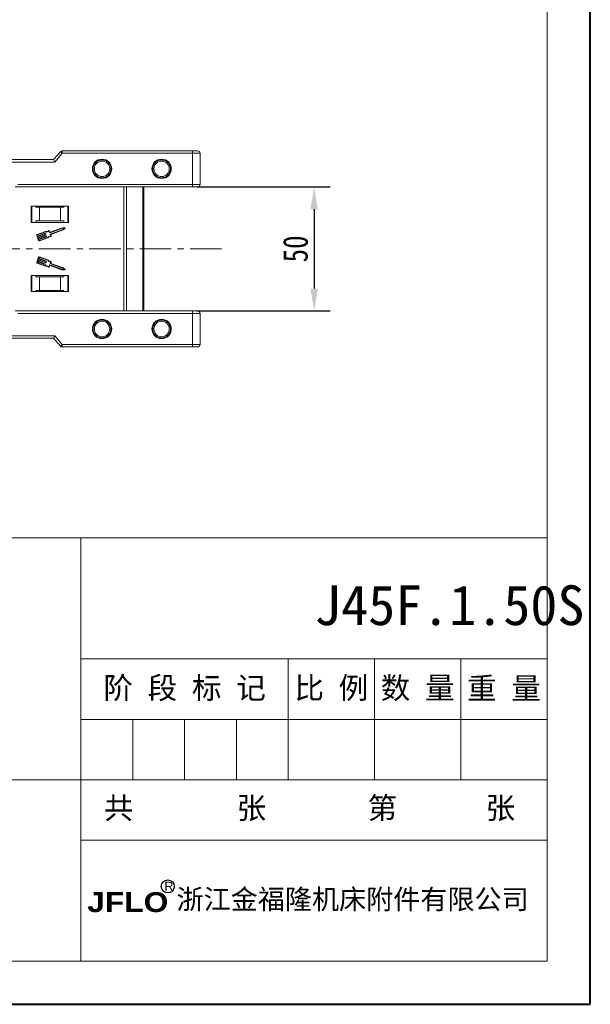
# Model space of a CAD drawing. Header units: millimetres. Extents: x 4016 to 5477, y 50 to 1083.
# Tile 15 of 42: x 5247 to 5477, y 50 to 447. Entities that reach past the tile are written whole.
import ezdxf

# ---------------------------------------------------------------- set-up
doc = ezdxf.new("R2010")
doc.units = ezdxf.units.MM
doc.linetypes.add('CENTER2', pattern=[28.575, 19.05, -3.175, 3.175, -3.175])
doc.linetypes.add('CENTERX2', pattern=[20.32, 12.7, -2.54, 2.54, -2.54])
doc.layers.add('标注', color=1, linetype='Continuous', lineweight=13)
doc.layers.add('标注线', color=7, linetype='Continuous', lineweight=15)
doc.styles.get("Standard").update_dxf_attribs({"font": '仿宋_GB2312.ttf', "width": 0.8})
doc.styles.add('样式 6', font='仿宋_GB2312.ttf')
doc.dimstyles.new('副本 ISO-45.1', dxfattribs={"dimtxt": 10, "dimasz": 9, "dimexe": 6.5, "dimexo": 0.625, "dimgap": 2.5, "dimtad": 1, "dimdsep": 46, "dimtxsty": 'Standard', "dimcen": 2.5, "dimadec": 0, "dimazin": 0, "dimtfac": 1, "dimtmove": 0, "dimatfit": 3, "dimfxl": 0, "dimarcsym": 0})

# ---------------------------------------------------------------- blocks, each defined once
blk = doc.blocks.new('*D1783')
at = {"color": 0, "lineweight": -2}
for p, q in [((5318.43, 379.42), (5372.27, 379.42)), ((5365.77, 370.42), (5365.77, 338.42)), ((5318.43, 329.42), (5372.27, 329.42))]:
    blk.add_line(p, q, dxfattribs=at)
at = {"color": 0, "lineweight": 9}
for points in [[(5364.27, 370.42), (5367.27, 370.42), (5365.77, 379.42)], [(5364.27, 338.42), (5367.27, 338.42), (5365.77, 329.42)]]:
    blk.add_solid(points, dxfattribs=at)
at = {"layer": 'Defpoints', "color": 0, "lineweight": 9}
for p in [(5317.81, 379.42), (5317.81, 329.42), (5365.77, 329.42)]:
    blk.add_point(p, dxfattribs=at)
at = {"color": 0, "lineweight": 9, "insert": (5358.27, 354.42), "char_height": 10, "attachment_point": 5, "rotation": 90}
blk.add_mtext('50', dxfattribs=at)

msp = doc.modelspace()

# ---------------------------------------------------------------- linework, layer by layer
at = {"color": 7, "lineweight": 40}
for p, q in [((5477.036, 50.16), (5477.036, 1083.174)), ((4016.208, 50.16), (5477.036, 50.16))]:
    msp.add_line(p, q, dxfattribs=at)
at = {"color": 7, "lineweight": 13}
for p, q in [((5459.645, 67.551), (5459.645, 1065.783)), ((4680.485, 237.981), (5459.645, 237.981)), ((4833.576, 67.551), (5459.645, 67.551))]:
    msp.add_line(p, q, dxfattribs=at)
at = {"color": 7, "linetype": 'Continuous', "lineweight": 15}
for p, q in [((5263.506, 393.569), (5260.805, 390.419)), ((5261.265, 389.419), (5264.265, 392.919)), ((5264.265, 392.919), (5263.506, 393.569)), ((5264.265, 392.919), (5264.265, 393.919)), ((5316.805, 393.919), (5264.265, 393.919)), ((5264.265, 392.919), (5316.805, 392.919)), ((5316.805, 393.919), (5316.805, 392.919)), ((5316.805, 392.919), (5316.805, 380.419)), ((5319.805, 392.919), (5316.805, 392.919)), ((5319.805, 380.419), (5319.805, 392.919)), ((5260.805, 390.419), (5225.805, 390.419)), ((5225.805, 389.419), (5261.265, 389.419)), ((5260.805, 390.419), (5261.265, 389.419)), ((5245.25, 379.419), (5316.805, 379.419)), ((5316.805, 380.419), (5246.368, 380.419)), ((5289.096, 379.419), (5289.096, 341.919)), ((5290.096, 341.919), (5290.096, 379.419)), ((5296.796, 341.919), (5296.796, 379.419)), ((5297.096, 341.919), (5297.096, 379.419)), ((5316.805, 380.419), (5316.805, 379.419)), ((5319.805, 380.419), (5316.805, 380.419)), ((5266.805, 371.619), (5251.805, 371.619)), ((5251.805, 371.619), (5251.805, 365.119)), ((5252.055, 365.119), (5252.055, 371.619)), ((5253.692, 371.219), (5253.692, 371.619)), ((5253.692, 371.219), (5255.055, 371.219)), ((5255.055, 371.219), (5255.055, 365.719)), ((5263.555, 371.219), (5255.055, 371.219)), ((5263.555, 365.719), (5263.555, 371.219)), ((5263.555, 371.219), (5264.919, 371.219)), ((5264.919, 371.619), (5264.919, 371.219)), ((5266.555, 371.619), (5266.555, 365.119)), ((5266.805, 365.119), (5266.805, 371.619)), ((5251.805, 365.119), (5266.805, 365.119)), ((5253.692, 365.719), (5253.692, 365.119)), ((5255.055, 365.719), (5253.692, 365.719)), ((5263.555, 365.719), (5255.055, 365.719)), ((5264.919, 365.719), (5263.555, 365.719)), ((5264.919, 365.119), (5264.919, 365.719)), ((5289.096, 366.919), (5289.096, 329.419)), ((5290.096, 329.419), (5290.096, 366.919)), ((5296.796, 329.419), (5296.796, 366.919)), ((5297.096, 329.419), (5297.096, 366.919)), ((5257.577, 361.432), (5254.18, 360.191)), ((5254.242, 360.02), (5257.586, 361.241)), ((5258.939, 361.564), (5259.181, 360.902)), ((5259.29, 361.136), (5259.064, 361.756)), ((5259.24, 360.875), (5264.401, 362.76)), ((5264.373, 362.944), (5259.349, 361.109)), ((5264.588, 362.246), (5259.428, 360.361)), ((5259.619, 360.236), (5264.686, 362.088)), ((5265.323, 362.895), (5264.373, 362.944)), ((5264.401, 362.76), (5265.099, 362.724)), ((5265.099, 362.724), (5264.588, 362.246)), ((5264.686, 362.088), (5265.381, 362.738)), ((5254.016, 359.84), (5254.768, 357.784)), ((5254.313, 359.56), (5254.188, 359.903)), ((5257.418, 360.694), (5254.313, 359.56)), ((5254.376, 359.389), (5257.481, 360.523)), ((5254.532, 358.96), (5254.376, 359.389)), ((5257.637, 360.095), (5254.532, 358.96)), ((5254.595, 358.789), (5257.7, 359.924)), ((5254.751, 358.361), (5254.595, 358.789)), ((5257.856, 359.495), (5254.751, 358.361)), ((5254.814, 358.189), (5257.919, 359.324)), ((5254.939, 357.847), (5254.814, 358.189)), ((5258.4, 359.014), (5255.056, 357.792)), ((5255.118, 357.621), (5258.516, 358.862)), ((5257.508, 360.582), (5257.476, 360.667)), ((5257.727, 359.982), (5257.696, 360.068)), ((5257.946, 359.382), (5257.915, 359.468)), ((5259.4, 360.302), (5259.642, 359.64)), ((5259.861, 359.574), (5259.619, 360.236)), ((5254.768, 351.053), (5254.016, 348.997)), ((5254.313, 349.277), (5254.188, 348.935)), ((5257.418, 348.143), (5254.313, 349.277)), ((5254.532, 349.877), (5254.376, 349.449)), ((5254.376, 349.449), (5257.481, 348.314)), ((5257.637, 348.742), (5254.532, 349.877)), ((5254.751, 350.477), (5254.595, 350.048)), ((5254.595, 350.048), (5257.7, 348.914)), ((5257.856, 349.342), (5254.751, 350.477)), ((5254.939, 350.99), (5254.814, 350.648)), ((5254.814, 350.648), (5257.919, 349.513)), ((5258.4, 349.823), (5255.056, 351.045)), ((5258.516, 349.975), (5255.118, 351.216)), ((5257.946, 349.455), (5257.915, 349.369)), ((5259.4, 348.535), (5259.642, 349.197)), ((5259.619, 348.601), (5259.861, 349.264)), ((5254.18, 348.646), (5257.577, 347.405)), ((5254.242, 348.818), (5257.586, 347.596)), ((5257.508, 348.256), (5257.476, 348.17)), ((5257.727, 348.855), (5257.696, 348.77)), ((5258.939, 347.273), (5259.181, 347.935)), ((5259.064, 347.082), (5259.29, 347.702)), ((5259.24, 347.963), (5264.401, 346.077)), ((5259.349, 347.729), (5264.373, 345.893)), ((5264.588, 346.591), (5259.428, 348.477)), ((5264.686, 346.75), (5259.619, 348.601)), ((5264.373, 345.893), (5265.323, 345.942)), ((5264.401, 346.077), (5265.099, 346.113)), ((5265.099, 346.113), (5264.588, 346.591)), ((5265.381, 346.1), (5264.686, 346.75)), ((5266.805, 343.719), (5251.805, 343.719)), ((5251.805, 343.719), (5251.805, 337.219)), ((5252.055, 337.219), (5252.055, 343.719)), ((5253.692, 343.719), (5253.692, 343.119)), ((5253.692, 343.119), (5255.055, 343.119)), ((5255.055, 343.119), (5255.055, 337.619)), ((5255.055, 343.119), (5263.555, 343.119)), ((5263.555, 337.619), (5263.555, 343.119)), ((5263.555, 343.119), (5264.919, 343.119)), ((5264.919, 343.119), (5264.919, 343.719)), ((5266.555, 343.719), (5266.555, 337.219)), ((5266.805, 337.219), (5266.805, 343.719)), ((5251.805, 337.219), (5266.805, 337.219)), ((5255.055, 337.619), (5253.692, 337.619)), ((5253.692, 337.219), (5253.692, 337.619)), ((5255.055, 337.619), (5263.555, 337.619)), ((5264.919, 337.619), (5263.555, 337.619)), ((5264.919, 337.619), (5264.919, 337.219)), ((5316.805, 329.419), (5245.25, 329.419)), ((5316.805, 328.419), (5316.805, 329.419)), ((5246.368, 328.419), (5316.805, 328.419)), ((5316.805, 328.419), (5316.805, 315.919)), ((5316.805, 328.419), (5319.805, 328.419)), ((5319.805, 315.919), (5319.805, 328.419)), ((5261.265, 319.419), (5225.805, 319.419)), ((5225.805, 318.419), (5260.805, 318.419)), ((5260.805, 318.419), (5261.265, 319.419)), ((5260.805, 318.419), (5263.506, 315.268)), ((5264.265, 315.919), (5261.265, 319.419)), ((5263.506, 315.268), (5264.265, 315.919)), ((5316.805, 315.919), (5264.265, 315.919)), ((5264.265, 315.919), (5264.265, 314.919)), ((5264.265, 314.919), (5316.805, 314.919)), ((5316.805, 314.919), (5316.805, 315.919)), ((5316.805, 315.919), (5319.805, 315.919))]:
    msp.add_line(p, q, dxfattribs=at)
at = {"color": 1, "linetype": 'CENTERX2', "lineweight": 13}
msp.add_line((5328.502, 354.419), (4492.45, 354.419), dxfattribs=at)
at = {"color": 7, "lineweight": 15}
for p, q in [((5271.825, 67.551), (5271.825, 237.981)), ((5271.825, 189.287), (5459.645, 189.287)), ((5355.3, 140.592), (5355.3, 189.287)), ((5390.082, 140.592), (5390.082, 189.287)), ((5424.864, 140.592), (5424.864, 189.287)), ((5271.825, 164.94), (5459.645, 164.94)), ((5292.694, 140.592), (5292.694, 164.94)), ((5313.563, 140.592), (5313.563, 164.94)), ((5334.432, 140.592), (5334.432, 164.94)), ((4833.576, 140.592), (5247.478, 140.592)), ((5247.478, 140.592), (5459.645, 140.592)), ((5271.825, 116.245), (5459.645, 116.245))]:
    msp.add_line(p, q, dxfattribs=at)
at = {"color": 7, "linetype": 'Continuous', "lineweight": 15}
for centre, radius in [((5280.305, 386.669), 3.9), ((5280.305, 386.669), 3.1), ((5304.305, 386.669), 3.9), ((5304.305, 386.669), 3.1), ((5280.305, 322.169), 3.9), ((5280.305, 322.169), 3.1), ((5304.305, 322.169), 3.9), ((5304.305, 322.169), 3.1)]:
    msp.add_circle(centre, radius, dxfattribs=at)
for centre, radius, start, end in [((5264.265, 392.919), 1, 90, 139.39871), ((5318.805, 392.919), 1, 0, 90), ((5318.805, 380.419), 1, 270, 0), ((5257.945, 362.737), 1.355, 254.2528, 315.58546), ((5257.945, 362.737), 1.538, 256.51116, 310.30711), ((5258.978, 361.724), 0.0912, 20.07046, 135.58546), ((5259.224, 360.917), 0.0456, 200.07046, 290.07046), ((5259.333, 361.151), 0.0456, 200.07046, 290.07046), ((5265.318, 362.804), 0.0912, 313.09192, 87.049), ((5254.273, 359.934), 0.274, 110.07046, 200.07046), ((5254.273, 359.934), 0.0912, 110.07046, 200.07046), ((5255.025, 357.878), 0.274, 200.07046, 290.07046), ((5255.025, 357.878), 0.0912, 200.07046, 290.07046), ((5257.434, 360.652), 0.0456, 20.07046, 110.07046), ((5257.465, 360.566), 0.0456, 290.07046, 20.07046), ((5257.653, 360.052), 0.0456, 20.07046, 110.07046), ((5257.684, 359.966), 0.0456, 290.07046, 20.07046), ((5257.872, 359.452), 0.0456, 20.07046, 110.07046), ((5257.903, 359.367), 0.0456, 290.07046, 20.07046), ((5259.638, 358.102), 1.538, 89.8338, 143.62975), ((5259.638, 358.102), 1.355, 84.55545, 145.88812), ((5259.443, 360.318), 0.0456, 110.07046, 200.07046), ((5259.775, 359.542), 0.0912, 264.55545, 20.07046), ((5254.273, 348.903), 0.274, 159.92954, 249.92954), ((5255.025, 350.959), 0.274, 69.92954, 159.92954), ((5255.025, 350.959), 0.0912, 69.92954, 159.92954), ((5257.872, 349.385), 0.0456, 249.92954, 339.92954), ((5257.903, 349.471), 0.0456, 339.92954, 69.92954), ((5259.638, 350.735), 1.538, 216.37025, 270.1662), ((5259.638, 350.735), 1.355, 214.11188, 275.44455), ((5259.775, 349.295), 0.0912, 339.92954, 95.44455), ((5254.273, 348.903), 0.0912, 159.92954, 249.92954), ((5257.434, 348.186), 0.0456, 249.92954, 339.92954), ((5257.465, 348.271), 0.0456, 339.92954, 69.92954), ((5257.945, 346.101), 1.355, 44.41454, 105.7472), ((5257.945, 346.101), 1.538, 49.69289, 103.48884), ((5257.653, 348.785), 0.0456, 249.92954, 339.92954), ((5257.684, 348.871), 0.0456, 339.92954, 69.92954), ((5258.978, 347.113), 0.0912, 224.41454, 339.92954), ((5259.224, 347.92), 0.0456, 69.92954, 159.92954), ((5259.333, 347.686), 0.0456, 69.92954, 159.92954), ((5259.443, 348.519), 0.0456, 159.92954, 249.92954), ((5265.318, 346.033), 0.0912, 272.951, 46.90808), ((5318.805, 328.419), 1, 0, 90), ((5264.265, 315.919), 1, 220.60129, 270), ((5318.805, 315.919), 1, 270, 0)]:
    msp.add_arc(centre, radius, start, end, dxfattribs=at)
for points, knots in [([(5318.805, 393.919), (5318.778, 393.919), (5318.737, 393.919), (5318.488, 393.919), (5318.229, 393.919), (5317.911, 393.919), (5317.445, 393.919), (5317.057, 393.919), (5316.805, 393.919)], [0, 0, 0, 0, 0.2394429, 0.3698071, 0.5000001, 0.6303641, 0.7605571, 1, 1, 1, 1]), ([(5276.705, 386.669), (5276.753, 387.121), (5276.828, 387.82), (5277.276, 388.659), (5277.742, 389.231), (5278.314, 389.7), (5279.153, 390.134), (5280.305, 390.356), (5281.457, 390.134), (5282.296, 389.7), (5282.869, 389.232), (5283.334, 388.66), (5283.782, 387.82), (5283.857, 387.121), (5283.905, 386.669)], [0, 0, 0, 0, 0.11972147, 0.18483695, 0.24999998, 0.31511548, 0.38027853, 0.5, 0.61972147, 0.68483695, 0.74999998, 0.81511548, 0.88027853, 1, 1, 1, 1]), ([(5300.705, 386.669), (5300.753, 387.121), (5300.828, 387.82), (5301.276, 388.659), (5301.742, 389.231), (5302.314, 389.7), (5303.153, 390.134), (5304.305, 390.356), (5305.457, 390.134), (5306.296, 389.7), (5306.869, 389.232), (5307.334, 388.66), (5307.782, 387.82), (5307.857, 387.121), (5307.905, 386.669)], [0, 0, 0, 0, 0.11972147, 0.18483695, 0.24999998, 0.31511548, 0.38027853, 0.5, 0.61972147, 0.68483695, 0.74999998, 0.81511548, 0.88027853, 1, 1, 1, 1]), ([(5283.905, 386.669), (5283.857, 386.216), (5283.782, 385.517), (5283.334, 384.678), (5282.869, 384.106), (5282.296, 383.638), (5281.457, 383.204), (5280.305, 382.981), (5279.153, 383.204), (5278.315, 383.637), (5277.742, 384.106), (5277.276, 384.678), (5276.828, 385.517), (5276.753, 386.216), (5276.705, 386.669)], [0, 0, 0, 0, 0.1197215, 0.184837, 0.25, 0.3151155, 0.3802785, 0.5, 0.6197215, 0.684837, 0.75, 0.8151155, 0.8802785, 1, 1, 1, 1]), ([(5307.905, 386.669), (5307.857, 386.216), (5307.782, 385.517), (5307.334, 384.678), (5306.869, 384.106), (5306.296, 383.638), (5305.457, 383.204), (5304.305, 382.981), (5303.153, 383.204), (5302.315, 383.637), (5301.742, 384.106), (5301.276, 384.678), (5300.828, 385.517), (5300.753, 386.216), (5300.705, 386.669)], [0, 0, 0, 0, 0.1197215, 0.184837, 0.25, 0.3151155, 0.3802785, 0.5, 0.6197215, 0.684837, 0.75, 0.8151155, 0.8802785, 1, 1, 1, 1]), ([(5316.805, 379.419), (5317.057, 379.419), (5317.445, 379.419), (5317.911, 379.419), (5318.229, 379.419), (5318.488, 379.419), (5318.737, 379.419), (5318.778, 379.419), (5318.805, 379.419)], [0, 0, 0, 0, 0.2394429, 0.3696359, 0.4999999, 0.6301929, 0.7605571, 1, 1, 1, 1]), ([(5318.805, 329.419), (5318.778, 329.419), (5318.737, 329.419), (5318.488, 329.419), (5318.229, 329.419), (5317.911, 329.419), (5317.445, 329.419), (5317.057, 329.419), (5316.805, 329.419)], [0, 0, 0, 0, 0.2394429, 0.3696359, 0.4999999, 0.6301929, 0.7605571, 1, 1, 1, 1]), ([(5276.705, 322.169), (5276.753, 322.621), (5276.828, 323.32), (5277.276, 324.159), (5277.742, 324.731), (5278.314, 325.2), (5279.153, 325.634), (5280.305, 325.856), (5281.457, 325.634), (5282.296, 325.2), (5282.869, 324.732), (5283.334, 324.16), (5283.782, 323.32), (5283.857, 322.621), (5283.905, 322.169)], [0, 0, 0, 0, 0.11972147, 0.18483695, 0.24999998, 0.31511548, 0.38027853, 0.5, 0.61972147, 0.68483695, 0.74999998, 0.81511548, 0.88027853, 1, 1, 1, 1]), ([(5300.705, 322.169), (5300.753, 322.621), (5300.828, 323.32), (5301.276, 324.159), (5301.742, 324.731), (5302.314, 325.2), (5303.153, 325.634), (5304.305, 325.856), (5305.457, 325.634), (5306.296, 325.2), (5306.869, 324.732), (5307.334, 324.16), (5307.782, 323.32), (5307.857, 322.621), (5307.905, 322.169)], [0, 0, 0, 0, 0.11972147, 0.18483695, 0.24999998, 0.31511548, 0.38027853, 0.5, 0.61972147, 0.68483695, 0.74999998, 0.81511548, 0.88027853, 1, 1, 1, 1]), ([(5283.905, 322.169), (5283.857, 321.716), (5283.782, 321.017), (5283.334, 320.178), (5282.869, 319.606), (5282.296, 319.138), (5281.457, 318.704), (5280.305, 318.481), (5279.153, 318.704), (5278.315, 319.137), (5277.742, 319.606), (5277.276, 320.178), (5276.828, 321.017), (5276.753, 321.716), (5276.705, 322.169)], [0, 0, 0, 0, 0.1197215, 0.184837, 0.25, 0.3151155, 0.3802785, 0.5, 0.6197215, 0.684837, 0.75, 0.8151155, 0.8802785, 1, 1, 1, 1]), ([(5307.905, 322.169), (5307.857, 321.716), (5307.782, 321.017), (5307.334, 320.178), (5306.869, 319.606), (5306.296, 319.138), (5305.457, 318.704), (5304.305, 318.481), (5303.153, 318.704), (5302.315, 319.137), (5301.742, 319.606), (5301.276, 320.178), (5300.828, 321.017), (5300.753, 321.716), (5300.705, 322.169)], [0, 0, 0, 0, 0.1197215, 0.184837, 0.25, 0.3151155, 0.3802785, 0.5, 0.6197215, 0.684837, 0.75, 0.8151155, 0.8802785, 1, 1, 1, 1]), ([(5316.805, 314.919), (5317.057, 314.919), (5317.445, 314.919), (5317.911, 314.919), (5318.229, 314.919), (5318.488, 314.919), (5318.737, 314.919), (5318.778, 314.919), (5318.805, 314.919)], [0, 0, 0, 0, 0.2394429, 0.3698071, 0.5000001, 0.6303641, 0.7605571, 1, 1, 1, 1])]:
    msp.add_open_spline(points, degree=3, knots=knots, dxfattribs=at)
at = {"layer": '标注', "color": 7, "lineweight": 30}
msp.add_circle((5306.78, 97.623), 2.617, dxfattribs=at)

# ---------------------------------------------------------------- texts
at = {"color": 7, "insert": (5365.762, 218.902), "char_height": 16.009, "attachment_point": 1, "style": '样式 6'}
msp.add_mtext('J45F.1.50S', dxfattribs=at)
at = {"color": 7, "linetype": 'CENTER2', "lineweight": 18, "char_height": 8.73217, "width": 94.33295, "attachment_point": 1, "style": '样式 6'}
for s, insert in [('{\\fSimSun|b0|i0|c134|p2;  第      张}', (5375.407, 133.628)), ('{\\fSimSun|b0|i0|c134|p2;  共       张}', (5269.168, 133.628))]:
    msp.add_mtext(s, dxfattribs=dict(at, insert=insert))
at = {"layer": '标注', "color": 7, "lineweight": 9, "attachment_point": 1, "style": '样式 6'}
for s, insert, char_height, width in [('{\\fArial|b0|i0|c0|p32;R}', (5305.441, 99.509), 3.58491, 2.55807), ('{\\fArial Black|b0|i0|c0|p34;JFLO}', (5274.318, 95.328), 8.00203, 78.58123), ('{\\fSimHei|b0|i0|c134|p2;浙江金福隆机床附件有限公司}', (5310.307, 96.464), 8.00203, 150.73849)]:
    msp.add_mtext(s, dxfattribs=dict(at, insert=insert, char_height=char_height, width=width))
at = {"layer": '标注线', "color": 7, "lineweight": 18, "char_height": 8.7322, "attachment_point": 5, "style": '样式 6'}
for s, insert, width in [('阶 段 标 记', (5313.563, 177.113), 83.47587), ('比 例', (5372.691, 177.113), 34.78161), ('数 量', (5407.473, 177.113), 34.78161), ('重 量', (5442.255, 177.113), 34.78161)]:
    msp.add_mtext(s, dxfattribs=dict(at, insert=insert, width=width))

# ---------------------------------------------------------------- dimensions: what is measured, and where the dimension line sits
at = {"color": 5, "lineweight": 9}
dim = msp.add_linear_dim(base=(5365.766, 329.419), p1=(5317.805, 379.419), p2=(5317.805, 329.419), angle=90, dimstyle='副本 ISO-45.1', dxfattribs=at)
dim.commit()
dim.dimension.update_dxf_attribs({"geometry": '*D1783', "text_midpoint": (5358.266, 354.419)})

doc.saveas('drawing.dxf')
